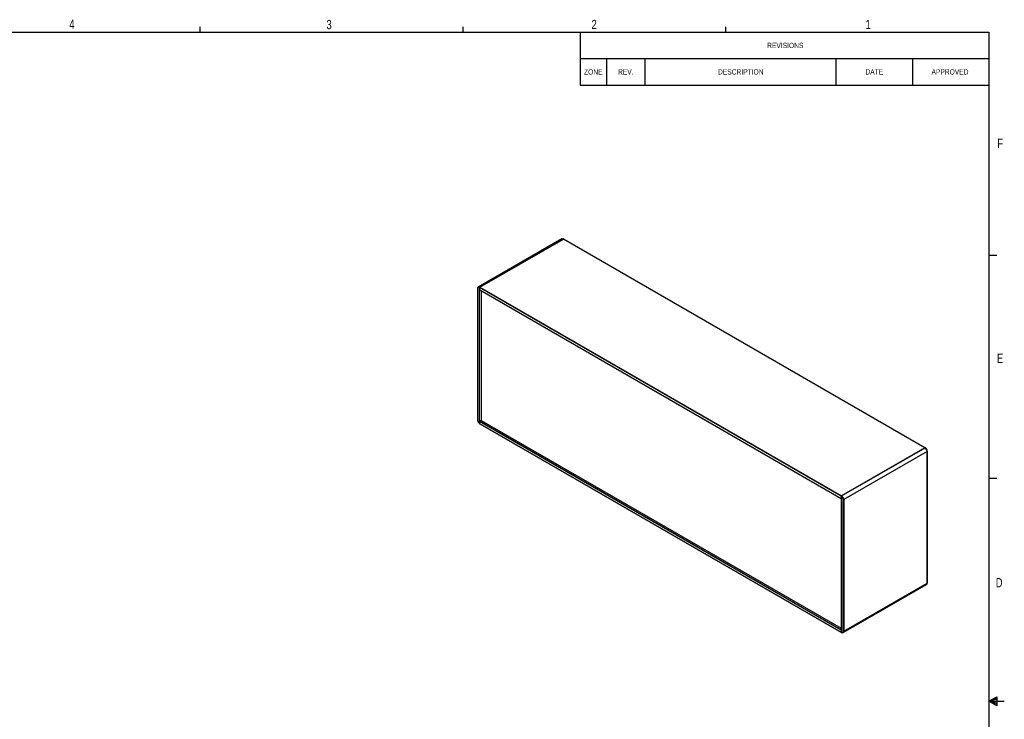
# Paper-space layout 'P3m-C' of a CAD drawing. Header units: inches. Extents: x 0.3 to 33.8, y 0.2 to 21.7.
# Tile 24 of 24: x 18.3 to 33.8, y 10.6 to 21.6. Entities that reach past the tile are written whole.
import ezdxf

# ---------------------------------------------------------------- set-up
doc = ezdxf.new("R2010")
doc.units = ezdxf.units.IN
doc.header["$MEASUREMENT"] = 0
doc.layers.add('BORDERS', color=7, linetype='Continuous')
doc.styles.add('SLDTEXTSTYLE0', font='TXT', dxfattribs={"width": 0.75})

# ---------------------------------------------------------------- blocks, each defined once
blk = doc.blocks.new('SW_TABLEANNOTATION_2')
at = {"layer": 'BORDERS', "color": 0}
for p, q in [((0, 0), (0, -0.415)), ((0, 0), (0.41, 0)), ((0.41, 0), (1.01, 0)), ((1.01, 0), (4.01, 0)), ((4.01, 0), (5.21, 0)), ((5.21, 0), (6.41, 0)), ((6.41, 0), (6.41, -0.415)), ((0, -0.415), (0, -0.83)), ((0, -0.415), (0.41, -0.415)), ((0.41, -0.415), (0.41, -0.83)), ((0.41, -0.415), (1.01, -0.415)), ((1.01, -0.415), (1.01, -0.83)), ((1.01, -0.415), (4.01, -0.415)), ((4.01, -0.415), (4.01, -0.83)), ((4.01, -0.415), (5.21, -0.415)), ((5.21, -0.415), (5.21, -0.83)), ((5.21, -0.415), (6.41, -0.415)), ((6.41, -0.415), (6.41, -0.83)), ((0, -0.83), (0.41, -0.83)), ((0.41, -0.83), (1.01, -0.83)), ((1.01, -0.83), (4.01, -0.83)), ((4.01, -0.83), (5.21, -0.83)), ((5.21, -0.83), (6.41, -0.83))]:
    blk.add_line(p, q, dxfattribs=at)
at = {"layer": 'BORDERS', "color": 0, "attachment_point": 1, "style": 'SLDTEXTSTYLE0'}
for s, insert, char_height in [('REVISIONS', (2.932, -0.166), 0.0833), ('ZONE', (0.059, -0.581), 0.0833), ('REV.', (0.592, -0.581), 0.0833), ('DESCRIPTION', (2.161, -0.581), 0.08333), ('DATE', (4.474, -0.581), 0.0833), ('APPROVED', (5.511, -0.581), 0.0833)]:
    blk.add_mtext(s, dxfattribs=dict(at, insert=insert, char_height=char_height))
blk = doc.blocks.new('SW_NOTE_0_36')
at = {"layer": 'BORDERS', "color": 0, "char_height": 0.1378, "attachment_point": 1, "style": 'SLDTEXTSTYLE0'}
for s, insert in [('Recessed for Wall Bracket and Wire Chase', (0, 0.178)), ('For Flush Mount to Wall', (0, -0.001))]:
    blk.add_mtext(s, dxfattribs=dict(at, insert=insert))

psp = doc.layouts.new('P3m-C')

# ---------------------------------------------------------------- linework, layer by layer
at = {"color": 7, "linetype": 'Continuous', "lineweight": 25}
for p, q in [((26.82133, 18.16631), (25.51141, 17.41011)), ((26.84476, 18.16399), (25.53485, 17.40779)), ((25.53706, 17.40651), (26.84697, 18.16271)), ((26.84697, 18.16271), (25.53706, 17.40651)), ((26.84697, 18.16271), (26.84476, 18.16399)), ((32.5215, 14.88687), (26.84697, 18.16271)), ((26.84947, 18.16296), (26.84726, 18.16423)), ((32.524, 14.88712), (26.84947, 18.16296)), ((25.50024, 17.38661), (25.50024, 15.31974)), ((25.5017, 17.38457), (25.5017, 15.3177)), ((25.53352, 17.40039), (25.53131, 17.40166)), ((25.53352, 15.26513), (25.53352, 17.40039)), ((31.20805, 14.12455), (25.53352, 17.40039)), ((25.53352, 17.40039), (25.53352, 17.36773)), ((25.53352, 17.36773), (31.20805, 14.09189)), ((25.53456, 17.36544), (31.20805, 14.0902)), ((25.53485, 17.40779), (25.53706, 17.40651)), ((25.53706, 17.40651), (31.21159, 14.13068)), ((25.55825, 17.35176), (25.55825, 15.31616)), ((31.20805, 12.02196), (25.53352, 15.2978)), ((25.53352, 15.2978), (25.53352, 15.26513)), ((25.55825, 15.31615), (25.53706, 15.30392)), ((25.53706, 15.30392), (31.20805, 12.03012)), ((25.55825, 15.31616), (31.20805, 12.05459)), ((25.53131, 15.26641), (25.53352, 15.26513)), ((25.53235, 15.26412), (25.53456, 15.26285)), ((25.53352, 15.26513), (31.20805, 11.9893)), ((25.53456, 15.26285), (31.20909, 11.98701)), ((32.5215, 14.88687), (31.21159, 14.13068)), ((32.5215, 14.88687), (31.21159, 14.13068)), ((31.2138, 14.1294), (32.52371, 14.8856)), ((32.52371, 14.8856), (32.5215, 14.88687)), ((32.52621, 14.88584), (32.524, 14.88712)), ((32.55686, 14.82819), (31.24694, 14.07199)), ((32.55686, 12.76132), (32.55686, 14.82819)), ((32.55832, 12.76336), (32.55832, 14.83023)), ((31.20805, 14.12455), (31.20805, 11.9893)), ((31.21026, 14.12328), (31.20805, 14.12455)), ((31.20805, 14.12455), (31.20805, 14.09189)), ((31.21159, 14.13068), (31.2138, 14.1294)), ((31.23987, 12.00512), (31.23987, 14.07199)), ((31.24694, 14.07199), (31.24694, 12.00512)), ((31.23723, 11.98366), (32.54715, 12.73986)), ((31.24694, 12.00512), (32.55686, 12.76132)), ((31.20805, 12.02196), (31.20805, 11.9893)), ((31.20805, 11.9893), (31.21026, 11.98802)), ((31.20909, 11.98701), (31.2113, 11.98573))]:
    psp.add_line(p, q, dxfattribs=at)
for centre, radius, start, end in [((26.83103, 18.14482), 0.02358, 54.382423, 114.307119), ((26.84623, 18.16194), 0.00251, 65.692881, 125.617577), ((26.84844, 18.16067), 0.00251, 65.692881, 125.617577), ((26.84844, 18.16067), 0.00251, 65.692881, 125.617577), ((25.50274, 17.38636), 0.00251, 114.374658, 174.305201), ((25.50274, 17.38686), 0.00251, 185.694799, 245.625342), ((25.52191, 17.39193), 0.02047, 50.796715, 189.214037), ((25.51975, 17.38749), 0.01829, 50.796715, 189.214037), ((25.53899, 17.40132), 0.00768, 122.605478, 177.394522), ((25.53597, 17.36746), 0.00246, 173.701153, 234.986667), ((25.5412, 17.40004), 0.00768, 122.605478, 177.394522), ((25.5412, 17.40004), 0.00768, 122.605478, 177.394522), ((25.50274, 15.31999), 0.00251, 185.694799, 245.625342), ((25.56599, 15.32062), 0.06435, 182.605478, 237.394522), ((25.5412, 15.29745), 0.00768, 122.605478, 177.394522), ((25.53369, 15.26611), 0.0024, 172.744171, 235.943649), ((25.5359, 15.26483), 0.0024, 172.74417, 235.943649), ((25.53597, 15.26486), 0.00246, 173.701152, 234.986667), ((32.52297, 14.88483), 0.00251, 65.692881, 125.617577), ((32.52297, 14.88483), 0.00251, 65.692881, 125.617577), ((32.52518, 14.88355), 0.00251, 65.692881, 125.617577), ((32.48489, 14.82491), 0.07204, 2.605478, 57.394522), ((32.5248, 14.88383), 0.00246, 353.701152, 54.986667), ((32.49257, 14.82934), 0.06435, 2.605478, 57.394522), ((32.55582, 14.82998), 0.00251, 5.694799, 65.625342), ((32.55582, 14.83048), 0.00251, 294.374658, 354.305201), ((31.21573, 14.1242), 0.00768, 122.605478, 177.394522), ((31.21573, 14.1242), 0.00768, 122.605478, 177.394522), ((31.21794, 14.12293), 0.00768, 122.605478, 177.394522), ((31.17558, 14.06906), 0.06435, 2.605478, 57.394522), ((31.17498, 14.06871), 0.07204, 2.605478, 57.394522), ((31.24341, 14.07881), 0.00769, 242.609672, 297.390328), ((32.53389, 12.75878), 0.02311, 305.013333, 6.298848), ((32.55582, 12.76361), 0.00251, 294.374658, 354.305201), ((31.21043, 11.98899), 0.0024, 172.74417, 235.943649), ((31.2105, 11.98903), 0.00246, 173.701152, 234.986667), ((31.21264, 11.98772), 0.0024, 172.744171, 235.943649), ((31.22182, 12.00219), 0.01829, 230.796715, 9.214037), ((31.21233, 11.98802), 0.00251, 245.692881, 305.617577), ((31.22674, 12.00184), 0.02047, 230.796715, 9.214037), ((31.24341, 12.01194), 0.00769, 242.609672, 297.390328)]:
    psp.add_arc(centre, radius, start, end, dxfattribs=at)
at = {"layer": 'BORDERS'}
for p, q in [((21.14788, 21.4106), (21.14788, 21.4954)), ((25.27288, 21.4106), (25.27288, 21.4954)), ((29.39788, 21.4106), (29.39788, 21.4954)), ((33.52288, 17.9106), (33.64788, 17.9106)), ((33.52288, 14.4106), (33.64788, 14.4106)), ((33.52288, 10.9106), (33.64687, 10.97614)), ((33.64687, 10.97614), (33.64687, 10.83733)), ((33.64687, 10.95768), (33.52288, 10.9106)), ((33.64687, 10.93372), (33.52288, 10.9106)), ((33.64687, 10.89135), (33.52288, 10.9106)), ((33.64687, 10.86464), (33.52288, 10.9106)), ((33.64687, 10.83733), (33.52288, 10.9106)), ((33.52288, 10.9106), (33.76592, 10.9106))]:
    psp.add_line(p, q, dxfattribs=at)
at = {"layer": 'BORDERS', "lineweight": 25}
for p, q in [((0.52288, 21.4106), (33.52288, 21.4106)), ((33.52288, 21.4106), (33.52288, 0.4106))]:
    psp.add_line(p, q, dxfattribs=at)

# ---------------------------------------------------------------- block references
at = {"layer": 'BORDERS'}
for name, p in [('SW_TABLEANNOTATION_2', (27.11295, 21.4106)), ('SW_NOTE_0_36', (15.45711, 13.08397))]:
    psp.add_blockref(name, p, dxfattribs=at)

# ---------------------------------------------------------------- texts
at = {"layer": 'BORDERS', "color": 7, "char_height": 0.14583, "attachment_point": 1, "style": 'SLDTEXTSTYLE0'}
for s, insert in [('4', (19.09519, 21.60643)), ('3', (23.13131, 21.60385)), ('2', (27.28922, 21.60477)), ('1', (31.59044, 21.60436)), ('F', (33.65637, 19.73898)), ('E', (33.64947, 16.36368)), ('D', (33.6323, 12.84184))]:
    psp.add_mtext(s, dxfattribs=dict(at, insert=insert))

doc.saveas('drawing.dxf')
